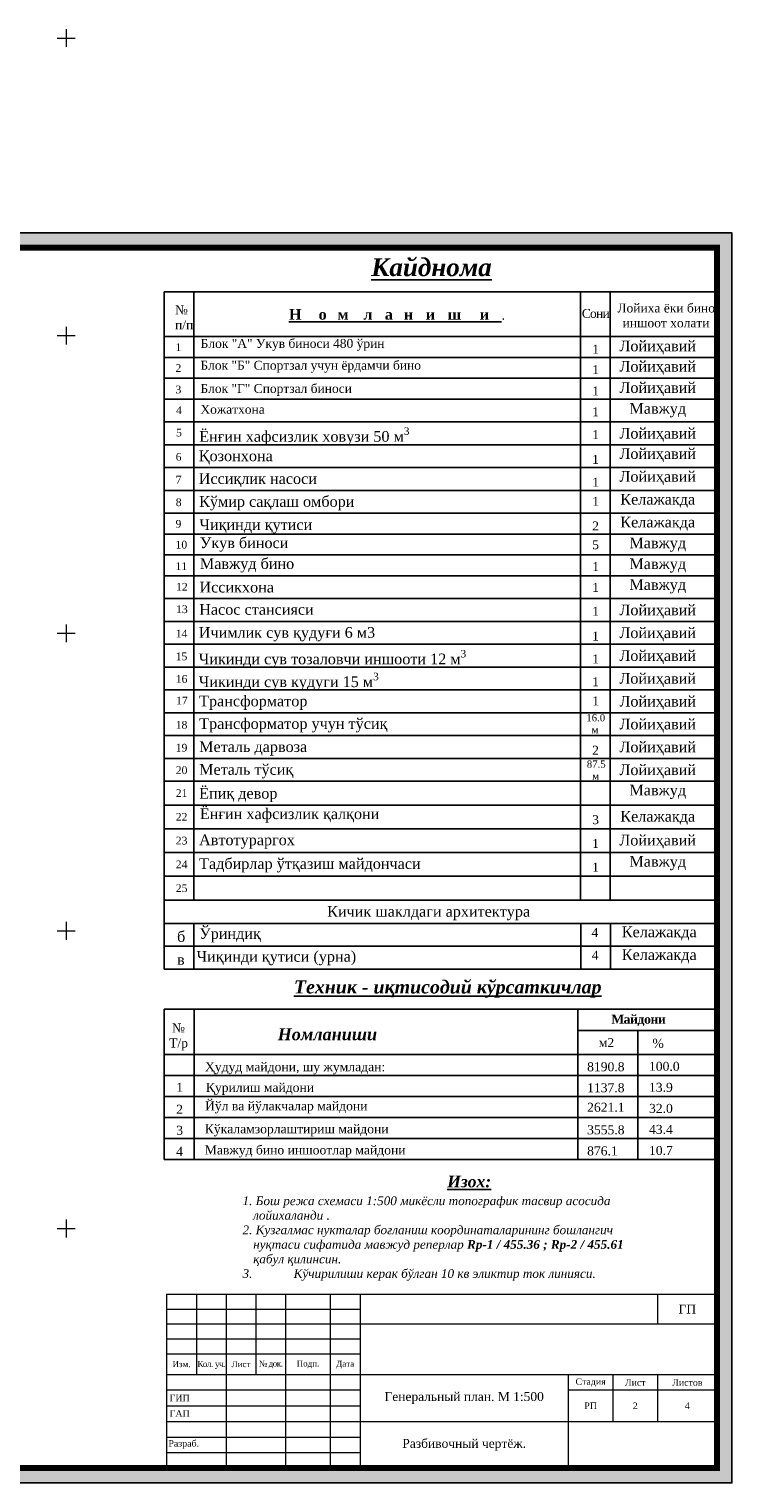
# Model space of a CAD drawing. Extents: x 398198 to 398512, y 4213857 to 4214102.
# Tile 30 of 30: x 398394 to 398512, y 4213857 to 4214102. Entities that reach past the tile are written whole.
import ezdxf

# ---------------------------------------------------------------- set-up
doc = ezdxf.new("R2010")
doc.units = 0
doc.header["$LTSCALE"] = 0.5
doc.header["$MEASUREMENT"] = 0
doc.layers.add('(003) Пункты', color=7, linetype='Continuous')
doc.layers.add('.', color=7, linetype='Continuous', lineweight=15)
doc.layers.add('Yozuvlar', color=250, linetype='Continuous', lineweight=18)
doc.layers.add('GEODS_POINT_GRID#_B', color=7, linetype='Continuous', true_color=0x000000)
doc.styles.add('MtXpl_Times_New_Roma', font='times.ttf')
doc.styles.add('TIMES NEW', font='times.ttf')

# ---------------------------------------------------------------- blocks, each defined once
blk = doc.blocks.new('CrossCoord_m1')
at = {"layer": 'GEODS_POINT_GRID#_B', "color": 3, "lineweight": 20, "true_color": 0x00ff00, "flags": 128}
for points in [[(-3, 0), (3, 0)], [(0, 3), (0, -3)]]:
    blk.add_lwpolyline(points, dxfattribs=at)
blk = doc.blocks.new('wdqwqwwq')
at = {"layer": 'GEODS_POINT_GRID#_B', "color": 3, "true_color": 0x00ff00, "xscale": 0.5, "yscale": 0.5, "zscale": 0.5}
for p in [(398400, 4214100), (398400, 4214050), (398400, 4214000), (398400, 4213950), (398400, 4213900)]:
    blk.add_blockref('CrossCoord_m1', p, dxfattribs=at)

msp = doc.modelspace()

# ---------------------------------------------------------------- linework, layer by layer
at = {"color": 0}
for p, q in [((398416.45, 4214035.51), (398416.45, 4214057.34)), ((398416.45, 4213943.58), (398416.45, 4214057.34)), ((398416.45, 4214057.34), (398509.39, 4214057.34)), ((398421.45, 4214004.66), (398421.45, 4214057.34)), ((398486.45, 4213955.17), (398486.45, 4214057.34)), ((398491.45, 4214035.51), (398491.45, 4214057.34)), ((398491.45, 4214004.66), (398491.45, 4214057.34)), ((398491.45, 4214035.51), (398491.45, 4214057.34)), ((398509.39, 4214035.51), (398509.39, 4214057.34)), ((398421.45, 4213955.17), (398421.45, 4214053.51)), ((398491.45, 4213955.17), (398491.45, 4214053.51)), ((398509.39, 4213966.47), (398509.39, 4214054.21)), ((398416.45, 4214049.84), (398509.39, 4214049.84)), ((398416.45, 4214049.84), (398509.39, 4214049.84)), ((398416.45, 4214046.34), (398509.39, 4214046.34)), ((398416.45, 4214046.34), (398509.39, 4214046.34)), ((398416.45, 4214042.84), (398509.39, 4214042.84)), ((398416.45, 4214042.84), (398509.39, 4214042.84)), ((398416.45, 4214039.34), (398509.53, 4214039.34)), ((398416.45, 4214039.34), (398509.53, 4214039.34)), ((398416.45, 4214035.51), (398509.4, 4214035.51)), ((398416.45, 4214035.51), (398509.4, 4214035.51)), ((398416.45, 4214031.67), (398509.4, 4214031.67)), ((398416.45, 4214031.67), (398509.53, 4214031.67)), ((398416.45, 4214031.67), (398509.4, 4214031.67)), ((398416.45, 4214027.83), (398509.4, 4214027.83)), ((398416.45, 4214027.83), (398509.4, 4214027.83)), ((398416.45, 4214024), (398509.4, 4214024)), ((398416.45, 4214024), (398509.4, 4214024)), ((398416.45, 4214020.16), (398509.4, 4214020.16)), ((398416.45, 4214016.66), (398509.39, 4214016.66)), ((398416.45, 4214016.66), (398509.39, 4214016.66)), ((398416.45, 4214013.16), (398509.39, 4214013.16)), ((398416.45, 4214013.16), (398509.39, 4214013.16)), ((398416.45, 4214009.66), (398509.53, 4214009.66)), ((398416.45, 4214009.66), (398509.53, 4214009.66)), ((398416.45, 4214005.83), (398509.4, 4214005.83)), ((398416.45, 4214005.83), (398509.4, 4214005.83)), ((398416.45, 4214001.99), (398509.4, 4214001.99)), ((398416.45, 4214001.99), (398509.53, 4214001.99)), ((398416.45, 4214001.99), (398509.4, 4214001.99)), ((398416.45, 4213998.16), (398509.4, 4213998.16)), ((398416.45, 4213998.16), (398509.4, 4213998.16)), ((398416.45, 4213994.32), (398509.4, 4213994.32)), ((398416.45, 4213994.32), (398509.4, 4213994.32)), ((398416.45, 4213990.49), (398509.4, 4213990.49)), ((398416.45, 4213986.65), (398509.4, 4213986.65)), ((398416.45, 4213986.65), (398509.53, 4213986.65)), ((398416.45, 4213986.65), (398509.4, 4213986.65)), ((398416.45, 4213982.81), (398509.4, 4213982.81)), ((398416.45, 4213982.81), (398509.4, 4213982.81)), ((398416.45, 4213978.98), (398509.4, 4213978.98)), ((398416.45, 4213978.98), (398509.4, 4213978.98)), ((398416.45, 4213975.14), (398509.4, 4213975.14)), ((398416.46, 4213971.15), (398509.4, 4213971.15)), ((398416.46, 4213967.16), (398509.4, 4213967.16)), ((398416.46, 4213963.16), (398509.4, 4213963.16)), ((398416.46, 4213959.17), (398509.4, 4213959.17)), ((398416.46, 4213955.17), (398509.4, 4213955.17)), ((398416.48, 4213951.25), (398509.42, 4213951.25)), ((398421.47, 4213943.58), (398421.47, 4213951.25)), ((398486.47, 4213943.58), (398486.47, 4213951.25)), ((398491.47, 4213943.58), (398491.47, 4213951.25)), ((398416.48, 4213947.41), (398509.42, 4213947.41)), ((398416.46, 4213943.58), (398509.4, 4213943.58)), ((398416.46, 4213943.58), (398509.4, 4213943.58))]:
    msp.add_line(p, q, dxfattribs=at)
at = {"color": 7}
for p, q in [((398416.47, 4213911.58), (398416.47, 4213936.83)), ((398416.47, 4213936.83), (398509.39, 4213936.83)), ((398421.52, 4213911.58), (398421.52, 4213936.83)), ((398486, 4213936.83), (398486, 4213911.58)), ((398486, 4213933.29), (398509.39, 4213933.29)), ((398496.09, 4213933.29), (398496.09, 4213911.58)), ((398416.47, 4213929.25), (398460.7, 4213929.25)), ((398460.7, 4213929.25), (398509.39, 4213929.25)), ((398416.47, 4213925.72), (398460.7, 4213925.72)), ((398460.11, 4213925.72), (398509.39, 4213925.72)), ((398416.47, 4213922.18), (398460.7, 4213922.18)), ((398460.7, 4213922.18), (398509.39, 4213922.18)), ((398416.47, 4213918.65), (398460.7, 4213918.65)), ((398460.7, 4213918.65), (398509.39, 4213918.65)), ((398460.7, 4213915.11), (398416.47, 4213915.11)), ((398509.39, 4213915.11), (398460.7, 4213915.11)), ((398509.39, 4213911.58), (398416.47, 4213911.58))]:
    msp.add_line(p, q, dxfattribs=at)
at = {"layer": 'Yozuvlar', "linetype": 'Continuous', "ltscale": 0.1}
for p, q in [((398416.89, 4213888.97), (398509.39, 4213888.97)), ((398416.89, 4213888.97), (398416.89, 4213859.76)), ((398421.89, 4213888.97), (398421.89, 4213875.49)), ((398426.89, 4213888.97), (398426.89, 4213859.76)), ((398431.89, 4213888.97), (398431.89, 4213875.49)), ((398436.89, 4213888.97), (398436.89, 4213859.76)), ((398444.39, 4213888.97), (398444.39, 4213859.76)), ((398449.39, 4213888.97), (398449.39, 4213859.76)), ((398499.39, 4213888.97), (398499.39, 4213883.97)), ((398509.39, 4213888.97), (398509.39, 4213859.76)), ((398416.89, 4213886.47), (398449.39, 4213886.47)), ((398416.89, 4213883.97), (398449.39, 4213883.97)), ((398449.39, 4213883.97), (398509.39, 4213883.97)), ((398416.89, 4213881.47), (398449.39, 4213881.47)), ((398416.89, 4213878.97), (398449.39, 4213878.97)), ((398416.89, 4213875.49), (398484.39, 4213875.49)), ((398484.39, 4213875.49), (398509.39, 4213875.49)), ((398484.39, 4213875.49), (398484.39, 4213859.76)), ((398491.89, 4213875.49), (398491.89, 4213867.56)), ((398499.39, 4213875.49), (398499.39, 4213867.56)), ((398416.89, 4213872.89), (398449.39, 4213872.89)), ((398484.39, 4213872.89), (398509.39, 4213872.89)), ((398416.89, 4213870.23), (398449.39, 4213870.23)), ((398416.89, 4213867.56), (398449.39, 4213867.56)), ((398449.39, 4213867.56), (398509.39, 4213867.56)), ((398416.89, 4213864.96), (398449.39, 4213864.96)), ((398416.89, 4213862.36), (398449.39, 4213862.36)), ((398416.89, 4213859.76), (398509.39, 4213859.76))]:
    msp.add_line(p, q, dxfattribs=at)

# ---------------------------------------------------------------- block references
at = {"linetype": 'Continuous'}
msp.add_blockref('wdqwqwwq', (0, 0), dxfattribs=at)

# ---------------------------------------------------------------- texts
at = {"layer": '(003) Пункты', "color": 0, "lineweight": 40, "style": 'MtXpl_Times_New_Roma'}
for s, height, p in [('б', 1.8, (398418.64, 4213948.15)), ('4', 1.5, (398488.29, 4213948.97)), ('в', 1.8, (398418.64, 4213944.31)), ('4', 1.5, (398488.32, 4213945.16))]:
    msp.add_text(s, height=height, dxfattribs=at).set_placement(p)
at = {"layer": '(003) Пункты', "color": 0, "style": 'MtXpl_Times_New_Roma'}
for s, insert, char_height, width, attachment_point in [('{\\fTimes New Roman|b0|i0|c204|p18;№\\Pп/п}', (398418.31, 4214055.08), 1.5, 5.2309, 1), ('{\\fTahoma|b0|i0|c204|p34; \\fTimes New Roman|b0|i0|c204|p18;\\C256;Блок "A" Укув биноси 480 ўрин}', (398422.04, 4214049.44), 1.5, 52.8509, 1), ('Лойиҳавий', (398499.42, 4214049.17), 1.8, 24.9212, 2), ('{\\fTimes New Roman|b0|i0|c204|p18;\\C256;1}', (398418.38, 4214048.71), 1.3, 2.5046, 1), ('{\\fTimes New Roman|b0|i0|c204|p18;\\H1.2x;1}', (398488.41, 4214048.46), 1.25, 4.1201, 1), ('{\\fTimes New Roman|b0|i0|c0|p18;2}', (398418.38, 4214045.21), 1.3, 2.5046, 1), ('{\\fTahoma|b0|i0|c204|p34; \\fTimes New Roman|b0|i0|c204|p18;\\C256;Блок "Б" Спортзал учун ёрдамчи бино}', (398422, 4214045.77), 1.5, 84.9811, 1), ('{\\fTimes New Roman|b0|i0|c204|p18;\\H1.2x;1}', (398488.41, 4214045.04), 1.25, 4.1201, 1), ('Лойиҳавий', (398499.42, 4214045.75), 1.8, 24.9212, 2), ('Лойиҳавий', (398499.42, 4214042.17), 1.8, 24.9212, 2), ('{\\fTimes New Roman|b0|i0|c204|p18;3}', (398418.38, 4214041.6, -0.27), 1.3, 2.5046, 1), ('{\\fTahoma|b0|i0|c204|p34; \\fTimes New Roman|b0|i0|c204|p18;\\C256;Блок "Г" Спортзал биноси}', (398422, 4214041.87), 1.5, 84.9811, 1), ('{\\fTimes New Roman|b0|i0|c204|p18;\\H1.2x;1}', (398488.41, 4214041.46), 1.25, 4.1201, 1), ('\\pt1.3;4', (398418.47, 4214038.13, -0.27), 1.3, 2.5046, 1), ('{\\C256; Хожатхона}', (398422, 4214038.37), 1.5, 84.9811, 1), ('{\\fTimes New Roman|b0|i0|c204|p18;\\H1.2x;1}', (398488.41, 4214037.96), 1.25, 4.1201, 1), ('Мавжуд', (398499.42, 4214038.67), 1.8, 24.9212, 2), ('Лойиҳавий', (398499.42, 4214034.5), 1.8, 24.9212, 2), ('{\\fTimes New Roman|b0|i0|c204|p18;5}', (398418.47, 4214034.37, -0.27), 1.3, 2.5046, 1), ('\\A1;{\\H1.2x;\\C256;Ёнғин хафсизлик ховузи 50 м\\H0.7x;\\S3 ^ ;}', (398422.36, 4214034.59), 1.5, 84.9811, 1), ('{\\H1.2x;1}', (398488.41, 4214034.12), 1.25, 4.1201, 1), ('{\\fTimes New Roman|b0|i0|c204|p18;6}', (398418.41, 4214030.28, -0.27), 1.3, 2.5046, 1), ('{\\H1.2x;\\C256;Қозонхона}', (398422.29, 4214030.71), 1.5, 57.0704, 1), ('{\\fTimes New Roman|b0|i0|c204|p18;\\H1.2x;1}', (398488.4, 4214029.96), 1.25, 4.1201, 1), ('Лойиҳавий', (398499.42, 4214031.08), 1.8, 24.9212, 2), ('Лойиҳавий', (398499.42, 4214027.25), 1.8, 24.9212, 2), ('{\\fTimes New Roman|b0|i0|c0|p18;7}', (398418.41, 4214026.45, -0.27), 1.3, 2.5046, 1), ('{\\H1.2x;\\C256;Иссиқлик насоси}', (398422.29, 4214026.88), 1.5, 68.2195, 1), ('{\\H1.2x;1}', (398488.41, 4214026.12), 1.25, 4.1201, 1), ('{\\fTimes New Roman|b0|i0|c0|p18;8}', (398418.42, 4214022.66, -0.27), 1.3, 2.5046, 1), ('{\\H1.2x;\\C256;Кўмир сақлаш омбори }', (398422.35, 4214023.04), 1.5, 39.6451, 1), ('{\\fTimes New Roman|b0|i0|c204|p18;\\H1.2x;1}', (398488.42, 4214022.91), 1.25, 4.1201, 1), ('Келажакда', (398499.42, 4214023.41), 1.8, 24.9212, 2), ('{\\C256;9}', (398418.38, 4214019.04), 1.3, 2.5046, 1), ('{\\H1.2x;Чиқинди қутиси}', (398422.4, 4214019.15), 1.5, 55.241, 1), ('{\\H1.2x;2}', (398488.41, 4214018.78), 1.25, 4.1201, 1), ('Келажакда', (398499.42, 4214019.58), 1.8, 24.9212, 2), ('10', (398418.38, 4214015.54), 1.3, 2.5046, 1), ('{\\C256;Укув биноси}', (398422.47, 4214016.1), 1.8, 84.9811, 1), ('{\\H1.2x;5}', (398488.41, 4214015.62), 1.25, 4.1201, 1), ('Мавжуд', (398499.42, 4214016.08), 1.8, 24.9212, 2), ('11', (398418.38, 4214011.92, -0.27), 1.3, 2.5046, 1), ('{\\H1.2x;\\C256;Мавжуд бино}', (398422.47, 4214012.6), 1.5, 84.9811, 1), ('{\\H1.2x;1}', (398488.41, 4214011.96), 1.25, 4.1201, 1), ('Мавжуд', (398499.42, 4214012.58), 1.8, 24.9212, 2), ('\\pt1.3;12', (398418.47, 4214008.46, -0.27), 1.3, 2.5046, 1), ('{\\H1.2x;Иссикхона}', (398422.4, 4214008.65), 1.5, 55.241, 1), ('{\\H1.2x;1}', (398488.41, 4214008.46), 1.25, 4.1201, 1), ('Мавжуд', (398499.42, 4214009.08), 1.8, 24.9212, 2), ('13', (398418.47, 4214004.69, -0.27), 1.3, 2.5046, 1), ('{\\H1.2x;Насос стансияси}', (398422.36, 4214004.91), 1.5, 84.9811, 1), ('{\\H1.2x;1}', (398488.41, 4214004.44), 1.25, 4.1201, 1), ('Лойиҳавий', (398499.42, 4214004.82), 1.8, 24.9212, 2), ('{\\H1.2x;\\C256;Ичимлик сув қудуғи 6 м3}', (398422.29, 4214001.04), 1.5, 57.0704, 1), ('Лойиҳавий', (398499.41, 4214000.99), 1.8, 24.9212, 2), ('14', (398418.41, 4214000.61, -0.27), 1.3, 2.5046, 1), ('{\\H1.2x;1}', (398488.4, 4214000.28), 1.25, 4.1201, 1), ('15', (398418.41, 4213996.77, -0.27), 1.3, 2.5046, 1), ('\\A1;{\\H1.2x;\\C256;Чикинди сув тозаловчи иншооти 12 м\\H0.7x;\\S3^ ;}', (398422.29, 4213997.2), 1.5, 68.2195, 1), ('{\\fTimes New Roman|b0|i0|c204|p18;\\H1.2x;1}', (398488.41, 4213996.44), 1.25, 4.1201, 1), ('Лойиҳавий', (398499.41, 4213997.15), 1.8, 24.9212, 2), ('\\A1;{\\H1.2x;\\C256;Чикинди сув кудуги 15 м\\H0.7x;\\S3^ ;}', (398422.29, 4213993.37), 1.5, 68.2195, 1), ('Лойиҳавий', (398499.41, 4213993.32), 1.8, 24.9212, 2), ('16', (398418.42, 4213992.98, -0.27), 1.3, 2.5046, 1), ('{\\fTimes New Roman|b0|i0|c204|p18;\\H1.2x;1}', (398488.41, 4213992.61), 1.25, 4.1201, 1), ('17', (398418.47, 4213989.35, -0.27), 1.3, 2.5046, 1), ('{\\H1.2x;\\C256;Трансформатор}', (398422.35, 4213989.52), 1.5, 39.6451, 1), ('{\\H1.2x;1}', (398488.42, 4213989.39), 1.25, 4.1201, 1), ('Лойиҳавий', (398499.42, 4213989.48), 1.8, 24.9212, 2), ('{\\H1.2x;\\C256;Трансформатор учун тўсиқ}', (398422.36, 4213985.73), 1.5, 84.9811, 1), ('\\pi0.23304;{\\H1.2x;16.0 \\P\\pi1.12677;м}', (398487.18, 4213986.41), 1, 3.2961, 1), ('Лойиҳавий', (398499.42, 4213985.65), 1.8, 24.9212, 2), ('18', (398418.41, 4213985.26, -0.27), 1.3, 2.5046, 1), ('19', (398418.41, 4213981.43, -0.27), 1.3, 2.5046, 1), ('{\\H1.2x;\\C256;Металь дарвоза}', (398422.35, 4213981.85), 1.5, 39.6451, 1), ('{\\H1.2x;2}', (398488.4, 4213981.1), 1.25, 4.1201, 1), ('Лойиҳавий', (398499.42, 4213981.81), 1.8, 24.9212, 2), ('\\pi-0.06223;{\\H1.2x;87.5\\P\\pi0.85485;м}', (398487.56, 4213978.63), 1, 2.7522, 1), ('20', (398418.42, 4213977.64, -0.27), 1.3, 2.5046, 1), ('{\\H1.2x;\\C256;Металь тўсиқ}', (398422.35, 4213978.02), 1.5, 39.6451, 1), ('Лойиҳавий', (398499.42, 4213977.97), 1.8, 24.9212, 2), ('21', (398418.42, 4213973.81, -0.27), 1.3, 2.5046, 1), ('{\\H1.2x;\\C256;Ёпиқ девор }', (398422.35, 4213974.02), 1.5, 39.6451, 1), ('Мавжуд', (398499.42, 4213974.56), 1.8, 24.9212, 2), ('22', (398418.42, 4213969.81, -0.27), 1.3, 2.5046, 1), ('{\\H1.2x;\\C256;Ёнғин хафсизлик қалқони}', (398422.47, 4213970.58), 1.5, 84.9811, 1), ('{\\H1.2x;3}', (398488.41, 4213969.44), 1.25, 4.1201, 1), ('Келажакда', (398499.42, 4213970.15), 1.8, 24.9212, 2), ('Лойиҳавий', (398499.4, 4213966.15), 1.8, 24.9212, 2), ('23 ', (398418.42, 4213965.82, -0.27), 1.3, 2.5046, 1), ('{\\H1.2x;\\C256;Автотураргох }', (398422.34, 4213966.2), 1.5, 58.7892, 1), ('{\\fTimes New Roman|b0|i0|c204|p18;\\H1.2x;1}', (398488.39, 4213965.44), 1.25, 4.1201, 1), ('24 ', (398418.42, 4213961.82, -0.27), 1.3, 2.5046, 1), ('{\\H1.2x;\\C256;Тадбирлар ўтқазиш майдончаси}', (398422.34, 4213962.2), 1.5, 58.7892, 1), ('Мавжуд', (398499.42, 4213962.58), 1.8, 24.9212, 2), ('{\\H1.2x;1}', (398488.39, 4213961.45), 1.25, 4.1201, 1), ('25 ', (398418.42, 4213957.83, -0.27), 1.3, 2.5046, 1), ('{\\fTimes New Roman|b0|i0|c204|p18;\\H1.2x;Кичик шаклдаги архитектура}', (398443.86, 4213954.18), 1.5, 55.241, 1), ('{\\fTimes New Roman|b0|i0|c204|p18;\\H1.2x;Ўриндиқ}', (398422.37, 4213950.45), 1.5, 55.241, 1), ('Келажакда', (398499.67, 4213950.74), 1.8, 24.9212, 2), ('{\\H1.2x;Чиқинди қутиси (урна)}', (398421.92, 4213946.62), 1.5, 55.241, 1), ('Келажакда', (398499.67, 4213946.91), 1.8, 24.9212, 2)]:
    msp.add_mtext(s, dxfattribs=dict(at, insert=insert, char_height=char_height, width=width, attachment_point=attachment_point))
at = {"color": 0, "style": 'MtXpl_Times_New_Roma'}
for s, insert, char_height, width, attachment_point in [('{\\fTimes New Roman|b1|i1|c204|p18;\\LКайднома}', (398461.39, 4214061.47, -317.35), 3, 92.0561, 5), ('{\\fTimes New Roman|b1|i0|c204|p18;\\H1.44x;\\T2.35;\\LНомланиши\\fTimes New Roman|b0|i0|c204|p18;\\H0.83333x;\\l.}', (398437.45, 4214054.48), 1.25, 4.7558, 1), ('{\\fTimes New Roman|b0|i0|c204|p18;\\H1.2x;\\T0.9;Сони}', (398486.67, 4214054.48), 1.25, 4.7558, 1), ('\\pi0.15156;{\\H1.2x;Лойиха ёки бино \\P\\pi1.03243;иншоот холати}', (398492.49, 4214055.39), 1.25, 16.2343, 1), ('{\\fTimes New Roman|b1|i1|c204|p18;\\LТехник - иқтисодий кўрсаткичлар}', (398464.12, 4213940.23), 2.2113, 92.6738, 5), ('{\\fTimes New Roman|b1|i0|c204|p18;\\T0.95;Майдони}', (398496.17, 4213935.93), 1.515, 12.5373, 2), ('{\\fTimes New Roman|b0|i0|c204|p18;№\\PТ/р}', (398418.89, 4213934.45), 1.515, 4.7497, 2), ('{\\fTimes New Roman|b1|i1|c204|p18;Номланиши}', (398443.9, 4213933.65), 2.02, 50.8594, 2), ('{\\fTimes New Roman|b0|i0|c204|p18;м2}', (398489.51, 4213932), 1.515, 7.7591, 1), ('{\\fTimes New Roman|b0|i0|c204|p18;%}', (398498.53, 4213931.88), 1.515, 7.7591, 1), ('{\\fTimes New Roman|b0|i0|c204|p18;Ҳудуд майдони, шу жумладан:}', (398423.34, 4213927.93), 1.515, 62.454, 1), ('8190.8', (398487.55, 4213927.94), 1.515, 10.0446, 1), ('100.0', (398497.95, 4213928.01), 1.515, 0.5088, 1), ('{\\fTimes New Roman|b0|i0|c204|p18;1}', (398418.5, 4213924.48), 1.515, 0.5088, 1), ('{\\fTimes New Roman|b0|i0|c204|p18;Қурилиш майдони}', (398423.48, 4213924.46), 1.515, 66.2699, 1), ('1137.8', (398487.55, 4213924.41), 1.515, 7.1079, 1), ('13.9', (398497.95, 4213924.48), 1.515, 0.5088, 1), ('{\\fTimes New Roman|b0|i0|c204|p18;2}', (398418.5, 4213920.79), 1.515, 0.5088, 1), ('{\\fTimes New Roman|b0|i0|c204|p18;Йўл ва йўлакчалар майдони}', (398423.34, 4213921.36), 1.515, 57.0471, 1), ('2621.1', (398487.55, 4213921.13), 1.515, 7.0161, 1), ('32.0', (398497.95, 4213920.94), 1.515, 0.5088, 1), ('{\\fTimes New Roman|b0|i0|c204|p18;Кўкаламзорлаштириш майдони}', (398423.3, 4213917.5), 1.515, 66.5961, 1), ('{\\fTimes New Roman|b0|i0|c0|p18;3}', (398418.5, 4213917.26), 1.515, 0.5088, 1), ('3555.8', (398487.55, 4213917.34), 1.515, 6.8326, 1), ('43.4', (398497.95, 4213917.41), 1.515, 0.5088, 1), ('4', (398418.5, 4213913.72), 1.51, 0.5088, 1), ('Мавжуд бино иншоотлар майдони', (398423.3, 4213913.96), 1.515, 66.5961, 1), ('876.1', (398487.55, 4213913.8), 1.515, 6.8326, 1), ('10.7', (398497.95, 4213913.87), 1.515, 0.5088, 1)]:
    msp.add_mtext(s, dxfattribs=dict(at, insert=insert, char_height=char_height, width=width, attachment_point=attachment_point))
at = {"color": 0, "insert": (398429.64, 4213900.1), "char_height": 2.15004, "width": 64.1813, "attachment_point": 4}
msp.add_mtext('\\A1;\\pi-1.79146,l1.79146;^I^I^I^I{\\fTimes New Roman|b1|i1|c204|p18;\\H0.90909x;\\LИзох:\\P\\fTimes New Roman|b0|i1|c204|p18;\\H0.75x;\\l1. Бош режа схемаси 1:500 микёсли топографик тасвир асосида лойихаланди .\\P2. Кузгалмас нукталар боғланиш координаталарининг бошлангич нуқтаси сифатида мавжуд реперлар \\fTimes New Roman|b1|i1|c204|p18;\\C1;Rp-1 / \\fTimes New Roman|b1|i1|c0|p18;455.36\\fTimes New Roman|b1|i1|c204|p18; ; Rp-2 / \\fTimes New Roman|b1|i1|c0|p18;455.61\\fTimes New Roman|b1|i1|c204|p18; \\fTimes New Roman|b0|i1|c204|p18;\\C0;қабул қилинсин.\\fTimes New Roman|b0|i1|c0|p18;\\P\\fTimes New Roman|b0|i1|c204|p18;3.^IКўчирилиши керак бўлган 10 кв эликтир ток линияси.}', dxfattribs=at)
at = {"layer": 'Yozuvlar', "ltscale": 0.1, "style": 'TIMES NEW'}
for s, insert, char_height, width, attachment_point in [('ГП', (398504.39, 4213886.47), 1.5, 9.7981, 5), ('Изм.', (398419.39, 4213877.21), 1, 4.8007, 5), ('{\\T0.9;Кол\\fTimes New Roman|b0|i0|c238|p18;. \\fTimes New Roman|b0|i0|c204|p18;уч\\fTimes New Roman|b0|i0|c238|p18;.}', (398424.39, 4213877.08), 1, 4.8007, 5), ('Лист', (398429.39, 4213877.21), 1, 4.799, 5), ('{\\T0.9;№ док\\fTimes New Roman|b0|i0|c238|p18;.}', (398434.39, 4213877.17), 1, 4.8001, 5), ('Подп.', (398440.64, 4213877.17), 1, 7.3002, 5), ('Дата', (398446.89, 4213877.12), 1, 4.8001, 5), ('Стадия', (398488.14, 4213874.13), 1.1, 7.305, 5), ('Лист', (398495.64, 4213874.13), 1.1, 7.3002, 5), ('Листов', (398504.39, 4213874.13), 1.1, 9.7981, 5), ('ГИП', (398417.4, 4213871.53), 1.1, 9.8013, 4), ('Генеральный план. М 1:500', (398466.89, 4213871.53), 1.5, 34.796, 5), ('ГАП', (398417.4, 4213868.93), 1.1, 9.8013, 4), ('РП', (398488.14, 4213870.23), 1.1, 7.305, 5), ('2', (398495.64, 4213870.23), 1.1, 7.3002, 5), ('4', (398504.39, 4213870.23), 1.1, 9.7981, 5), ('Разраб.', (398417.19, 4213863.73), 1.1, 9.8013, 4), ('Разбивочный чертёж.', (398466.89, 4213863.66), 1.5, 34.796, 5)]:
    msp.add_mtext(s, dxfattribs=dict(at, insert=insert, char_height=char_height, width=width, attachment_point=attachment_point))

# ---------------------------------------------------------------- next in the draw order: hatches: boundary and pattern name
at = {"layer": '.', "linetype": 'Continuous', "lineweight": 35, "true_color": 0xffffff}
h = msp.add_hatch(color=7, dxfattribs=at)
h.dxf.hatch_style = 1
h.paths.add_polyline_path([(398214.89, 4214067.26), (398511.89, 4214067.26), (398511.89, 4213857.26), (398214.89, 4213857.26)])
h.paths.add_polyline_path([(398224.89, 4214064.76), (398509.39, 4214064.76), (398509.39, 4213859.76), (398224.89, 4213859.76)], flags=16)

# ---------------------------------------------------------------- next in the draw order: linework, layer by layer
msp.add_lwpolyline([(398214.89, 4214067.26), (398511.89, 4214067.26), (398511.89, 4213857.26), (398214.89, 4213857.26)], close=True)
at = {"const_width": 1}
msp.add_lwpolyline([(398224.89, 4214064.76), (398509.39, 4214064.76), (398509.39, 4213859.76), (398224.89, 4213859.76)], close=True, dxfattribs=at)

doc.saveas('drawing.dxf')
